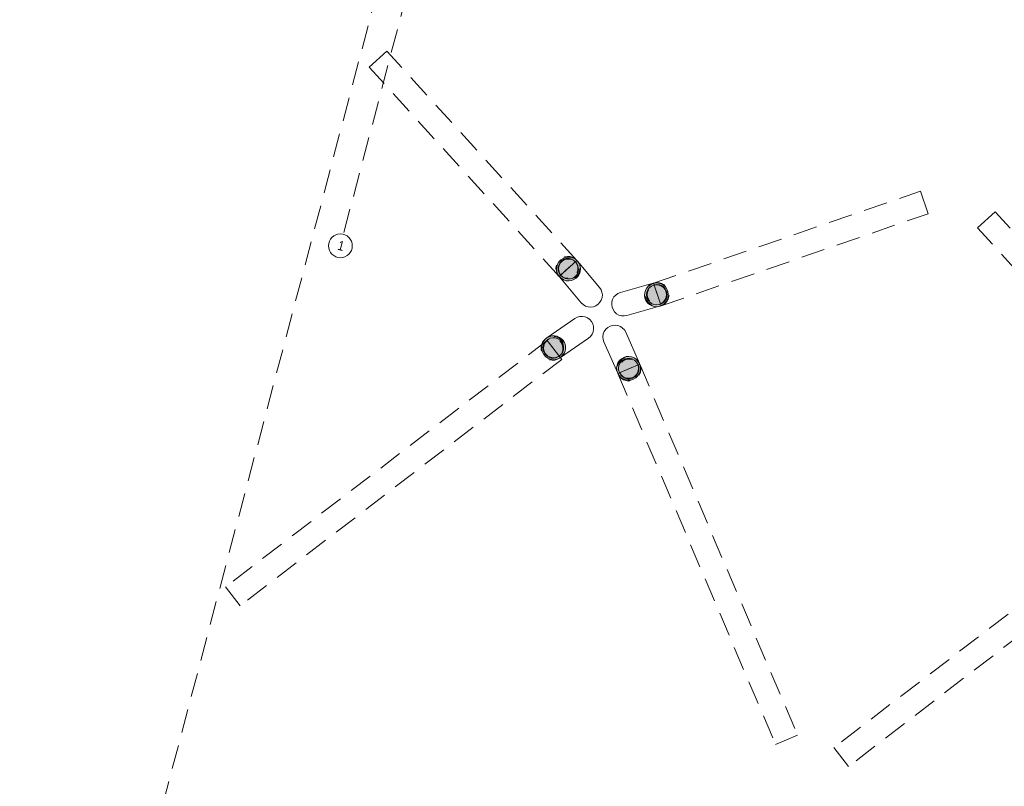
# Model space of a CAD drawing. Header units: millimetres. Extents: x -176817 to 18864955, y -12996033 to 201123.
# Tile 5 of 256: x 14539 to 24866, y 15620 to 23656. Entities that reach past the tile are written whole.
import ezdxf
from ezdxf.enums import TextEntityAlignment as Align

# ---------------------------------------------------------------- set-up
doc = ezdxf.new("R2010")
doc.units = ezdxf.units.MM
doc.header["$MEASUREMENT"] = 0
doc.linetypes.add('Przerywana', pattern=[240, 120, -120])
doc.linetypes.add('Przerywana długa', pattern=[390, 250, -140])
for name, color, linetype in [('410-K Osie', 7, 'Continuous'), ('822-IST-Brama zachodnia belki', 7, 'Continuous'), ('822-IST-Brama zachodnia słupy', 7, 'Continuous')]:
    doc.layers.add(name, color=color, linetype=linetype)
doc.styles.add('STYL_AUTOMATYCZNY_8', font='ARIALN.TTF')

# ---------------------------------------------------------------- blocks, each defined once
blk = doc.blocks.new('Słup_45_2', base_point=(20781, 20328))
at = {"layer": '822-IST-Brama zachodnia słupy', "linetype": 'Continuous', "lineweight": 0, "true_color": 0x666666}
h = blk.add_hatch(color=251, dxfattribs=at)
h.paths.add_polyline_path([(21039, 20052), (21025, 20076), (21006, 20096), (20983, 20112), (20957, 20122), (20929, 20126), (20901, 20124), (20875, 20116), (20850, 20102), (20830, 20083), (20814, 20059), (20804, 20033), (20800, 20006), (20802, 19978), (20811, 19951), (20825, 19927), (20844, 19906), (20867, 19890), (20893, 19880), (20921, 19876), (20949, 19878), (20975, 19887), (21000, 19901), (21020, 19920), (21036, 19943), (21046, 19969), (21050, 19997), (21048, 20025)])
h.paths.add_polyline_path([(21021, 20043), (21029, 20017), (21029, 19990), (21023, 19963), (21010, 19939), (20991, 19919), (20967, 19905), (20941, 19897), (20914, 19897), (20887, 19903), (20863, 19917), (20843, 19935), (20829, 19959), (20821, 19985), (20821, 20013), (20827, 20039), (20840, 20063), (20859, 20083), (20883, 20097), (20909, 20105), (20936, 20106), (20963, 20099), (20987, 20086), (21007, 20067)], flags=0)
blk.add_hatch(color=251, dxfattribs=at).paths.add_polyline_path([(21021, 20043), (21007, 20067), (20987, 20086), (20963, 20099), (20936, 20106), (20909, 20105), (20883, 20097), (20859, 20083), (20840, 20063), (20827, 20039), (20821, 20013), (20821, 19985), (20829, 19959), (20843, 19935), (20863, 19917), (20887, 19903), (20914, 19897), (20941, 19897), (20967, 19905), (20991, 19919), (21010, 19939), (21023, 19963), (21029, 19990), (21029, 20017)])
at = {"layer": '822-IST-Brama zachodnia słupy', "color": 254, "linetype": 'Continuous', "lineweight": 0, "true_color": 0xcccccc, "flags": 128}
for points in [[(20667, 20278), (20658, 20305), (20656, 20333), (20660, 20361), (20670, 20387), (20686, 20410), (20707, 20429), (20731, 20443), (20758, 20451), (20785, 20453), (20813, 20449), (20839, 20439), (20862, 20423), (20881, 20403), (20896, 20379)], [(21039, 20052), (20896, 20379)], [(20811, 19951), (20667, 20278)]]:
    blk.add_lwpolyline(points, dxfattribs=at)
for points in [[(20800, 20006), (20802, 19978), (20811, 19951), (20825, 19927), (20844, 19906), (20867, 19890), (20893, 19880), (20921, 19876), (20949, 19878), (20975, 19887), (21000, 19901), (21020, 19920), (21036, 19943), (21046, 19969), (21050, 19997), (21048, 20025), (21039, 20052), (21025, 20076), (21006, 20096), (20983, 20112), (20957, 20122), (20929, 20126), (20901, 20124), (20875, 20116), (20850, 20102), (20830, 20083), (20814, 20059), (20804, 20033)], [(20821, 19985), (20829, 19959), (20843, 19935), (20863, 19917), (20887, 19903), (20914, 19897), (20941, 19897), (20967, 19905), (20991, 19919), (21010, 19939), (21023, 19963), (21029, 19990), (21029, 20017), (21021, 20043), (21007, 20067), (20987, 20086), (20963, 20099), (20936, 20106), (20909, 20105), (20883, 20097), (20859, 20083), (20840, 20063), (20827, 20039), (20821, 20013)]]:
    blk.add_lwpolyline(points, close=True, dxfattribs=at)
at = {"layer": '822-IST-Brama zachodnia słupy', "color": 254, "linetype": 'Przerywana', "lineweight": 0, "true_color": 0xcccccc, "flags": 128}
for points in [[(21043, 20043), (21051, 20016), (21054, 19988), (21050, 19961), (21039, 19935), (21024, 19911), (21003, 19892), (20979, 19878), (20952, 19870), (20924, 19868), (20897, 19872), (20871, 19882), (20847, 19898), (20828, 19918), (20814, 19942), (20806, 19969), (20804, 19997), (20808, 20025), (20818, 20051), (20834, 20074), (20854, 20093), (20878, 20107), (20905, 20116), (20933, 20118), (20961, 20114), (20987, 20103), (21010, 20088), (21029, 20067)], [(21011, 20058), (21024, 20037), (21025, 20035), (21033, 20009), (21033, 19981), (21027, 19955), (21013, 19931), (20994, 19911), (20971, 19897), (20945, 19889), (20917, 19888), (20891, 19895), (20867, 19908), (20847, 19927), (20833, 19950), (20831, 19955), (20825, 19977), (20824, 20004), (20831, 20031), (20844, 20055), (20863, 20075), (20886, 20089), (20913, 20097), (20940, 20097), (20967, 20091), (20991, 20077)]]:
    blk.add_lwpolyline(points, close=True, dxfattribs=at)
for points in [[(20831, 19955), (21024, 20037)], [(21024, 20037), (21031, 20012)], [(21043, 20043), (21039, 20052)], [(20814, 19942), (20811, 19951)], [(20832, 19953), (20846, 19930)], [(20993, 19913), (21012, 19933)], [(21012, 19933), (21013, 19934), (21026, 19957)], [(21026, 19957), (21027, 19962), (21032, 19984)], [(21031, 20012), (21031, 20001), (21032, 19984)], [(20846, 19930), (20852, 19924), (20866, 19911)], [(20866, 19911), (20883, 19901), (20890, 19897)], [(20890, 19897), (20913, 19892), (20916, 19891)], [(20916, 19891), (20942, 19891), (20944, 19891)], [(20944, 19891), (20969, 19899), (20970, 19899)], [(20970, 19899), (20993, 19913), (20993, 19913)]]:
    blk.add_lwpolyline(points, dxfattribs=at)
blk = doc.blocks.new('Słup_46_2', base_point=(20433, 20420))
at = {"layer": '822-IST-Brama zachodnia słupy', "linetype": 'Continuous', "lineweight": 0, "true_color": 0x666666}
h = blk.add_hatch(color=251, dxfattribs=at)
h.paths.add_polyline_path([(20210, 20114), (20231, 20133), (20248, 20155), (20259, 20181), (20264, 20209), (20262, 20237), (20255, 20264), (20242, 20288), (20223, 20309), (20201, 20326), (20175, 20337), (20148, 20342), (20120, 20341), (20093, 20333), (20068, 20320), (20047, 20302), (20030, 20279), (20019, 20253), (20014, 20226), (20015, 20198), (20023, 20171), (20036, 20146), (20054, 20125), (20077, 20109), (20103, 20097), (20130, 20092), (20158, 20094), (20185, 20101)])
h.paths.add_polyline_path([(20199, 20131), (20174, 20118), (20147, 20113), (20120, 20114), (20094, 20122), (20071, 20137), (20052, 20158), (20040, 20182), (20034, 20209), (20036, 20236), (20044, 20262), (20059, 20285), (20079, 20304), (20104, 20316), (20130, 20322), (20158, 20321), (20184, 20312), (20207, 20297), (20225, 20277), (20238, 20253), (20244, 20226), (20242, 20198), (20234, 20172), (20219, 20149)], flags=0)
blk.add_hatch(color=251, dxfattribs=at).paths.add_polyline_path([(20199, 20131), (20219, 20149), (20234, 20172), (20242, 20198), (20244, 20226), (20238, 20253), (20225, 20277), (20207, 20297), (20184, 20312), (20158, 20321), (20130, 20322), (20104, 20316), (20079, 20304), (20059, 20285), (20044, 20262), (20036, 20236), (20034, 20209), (20040, 20182), (20052, 20158), (20071, 20137), (20094, 20122), (20120, 20114), (20147, 20113), (20174, 20118)])
at = {"layer": '822-IST-Brama zachodnia słupy', "color": 254, "linetype": 'Continuous', "lineweight": 0, "true_color": 0xcccccc, "flags": 128}
for points in [[(20068, 20320), (20362, 20523)], [(20362, 20523), (20387, 20536), (20414, 20544), (20442, 20545), (20469, 20540), (20495, 20529), (20518, 20512), (20536, 20491), (20549, 20467), (20557, 20440), (20558, 20412), (20553, 20384), (20542, 20358), (20525, 20336), (20504, 20317)], [(20210, 20114), (20504, 20317)]]:
    blk.add_lwpolyline(points, dxfattribs=at)
at = {"layer": '822-IST-Brama zachodnia słupy', "color": 254, "linetype": 'Przerywana', "lineweight": 0, "true_color": 0xcccccc, "flags": 128}
for points in [[(20202, 20109), (20178, 20096), (20151, 20088), (20123, 20087), (20095, 20092), (20069, 20103), (20047, 20120), (20028, 20141), (20015, 20166), (20008, 20193), (20007, 20221), (20012, 20248), (20023, 20274), (20039, 20296), (20060, 20315), (20085, 20328), (20112, 20335), (20140, 20337), (20167, 20332), (20193, 20321), (20216, 20304), (20234, 20283), (20247, 20258), (20255, 20231), (20256, 20203), (20251, 20176), (20240, 20150), (20223, 20127)], [(20197, 20131), (20191, 20126), (20167, 20113), (20140, 20107), (20112, 20109), (20086, 20117), (20063, 20132), (20045, 20152), (20032, 20177), (20027, 20203), (20028, 20231), (20036, 20257), (20038, 20259), (20051, 20280), (20072, 20298), (20096, 20311), (20123, 20317), (20150, 20315), (20176, 20307), (20199, 20292), (20218, 20272), (20230, 20247), (20236, 20220), (20235, 20193), (20226, 20167), (20211, 20144)]]:
    blk.add_lwpolyline(points, close=True, dxfattribs=at)
at = {"layer": '822-IST-Brama zachodnia słupy', "color": 254, "linetype": 'Continuous', "lineweight": 0, "true_color": 0xcccccc, "flags": 128}
for points in [[(20015, 20198), (20023, 20171), (20036, 20146), (20054, 20125), (20077, 20109), (20103, 20097), (20130, 20092), (20158, 20094), (20185, 20101), (20210, 20114), (20231, 20133), (20248, 20155), (20259, 20181), (20264, 20209), (20262, 20237), (20255, 20264), (20242, 20288), (20223, 20309), (20201, 20326), (20175, 20337), (20148, 20342), (20120, 20341), (20093, 20333), (20068, 20320), (20047, 20302), (20030, 20279), (20019, 20253), (20014, 20226)], [(20034, 20209), (20040, 20182), (20052, 20158), (20071, 20137), (20094, 20122), (20120, 20114), (20147, 20113), (20174, 20118), (20199, 20131), (20219, 20149), (20234, 20172), (20242, 20198), (20244, 20226), (20238, 20253), (20225, 20277), (20207, 20297), (20184, 20312), (20158, 20321), (20130, 20322), (20104, 20316), (20079, 20304), (20059, 20285), (20044, 20262), (20036, 20236)]]:
    blk.add_lwpolyline(points, close=True, dxfattribs=at)
at = {"layer": '822-IST-Brama zachodnia słupy', "color": 254, "linetype": 'Przerywana', "lineweight": 0, "true_color": 0xcccccc, "flags": 128}
for points in [[(20034, 20249), (20029, 20231)], [(20034, 20249), (20036, 20257)], [(20072, 20294), (20072, 20294), (20046, 20270), (20038, 20259), (20036, 20257)], [(20060, 20315), (20068, 20320)], [(20072, 20294), (20197, 20131)], [(20029, 20226), (20028, 20204), (20029, 20201), (20034, 20178), (20035, 20176), (20047, 20154), (20048, 20153), (20066, 20134), (20067, 20133), (20089, 20119), (20093, 20118), (20115, 20111), (20127, 20110), (20143, 20110), (20171, 20116), (20179, 20120), (20193, 20128)], [(20029, 20226), (20029, 20231)], [(20202, 20109), (20210, 20114)]]:
    blk.add_lwpolyline(points, dxfattribs=at)
blk = doc.blocks.new('Słup_47_2', base_point=(20525, 20768))
at = {"layer": '822-IST-Brama zachodnia słupy', "linetype": 'Continuous', "lineweight": 0, "true_color": 0x666666}
h = blk.add_hatch(color=251, dxfattribs=at)
h.paths.add_polyline_path([(20199, 20962), (20220, 20942), (20244, 20928), (20270, 20920), (20298, 20917), (20326, 20921), (20352, 20931), (20376, 20946), (20395, 20967), (20409, 20991), (20418, 21017), (20420, 21045), (20416, 21073), (20406, 21099), (20391, 21123), (20371, 21142), (20346, 21156), (20320, 21165), (20292, 21167), (20264, 21163), (20238, 21153), (20215, 21138), (20195, 21118), (20181, 21094), (20172, 21067), (20170, 21039), (20174, 21011), (20184, 20985)])
h.paths.add_polyline_path([(20215, 20975), (20200, 20998), (20192, 21024), (20190, 21051), (20196, 21078), (20209, 21102), (20227, 21123), (20251, 21137), (20277, 21146), (20304, 21147), (20331, 21141), (20355, 21128), (20375, 21110), (20390, 21087), (20398, 21060), (20400, 21033), (20394, 21006), (20381, 20982), (20363, 20962), (20340, 20947), (20313, 20939), (20286, 20938), (20259, 20943), (20235, 20956)], flags=0)
blk.add_hatch(color=251, dxfattribs=at).paths.add_polyline_path([(20215, 20975), (20235, 20956), (20259, 20943), (20286, 20938), (20313, 20939), (20340, 20947), (20363, 20962), (20381, 20982), (20394, 21006), (20400, 21033), (20398, 21060), (20390, 21087), (20375, 21110), (20355, 21128), (20331, 21141), (20304, 21147), (20277, 21146), (20251, 21137), (20227, 21123), (20209, 21102), (20196, 21078), (20190, 21051), (20192, 21024), (20200, 20998)])
at = {"layer": '822-IST-Brama zachodnia słupy', "color": 254, "linetype": 'Przerywana', "lineweight": 0, "true_color": 0xcccccc, "flags": 128}
for points in [[(20193, 20969), (20178, 20992), (20168, 21018), (20164, 21046), (20167, 21074), (20175, 21101), (20189, 21125), (20209, 21145), (20232, 21161), (20258, 21170), (20286, 21174), (20314, 21172), (20340, 21163), (20365, 21149), (20385, 21130), (20400, 21106), (20410, 21080), (20414, 21052), (20412, 21024), (20403, 20998), (20389, 20974), (20370, 20953), (20346, 20938), (20320, 20928), (20292, 20924), (20264, 20927), (20238, 20935), (20214, 20950)], [(20370, 21117), (20384, 21094), (20393, 21067), (20394, 21040), (20388, 21013), (20375, 20989), (20357, 20969), (20334, 20954), (20307, 20946), (20280, 20945), (20253, 20951), (20229, 20963), (20212, 20979), (20209, 20982), (20194, 21005), (20186, 21031), (20184, 21058), (20190, 21085), (20203, 21109), (20222, 21130), (20245, 21144), (20271, 21153), (20298, 21154), (20325, 21148), (20349, 21135), (20366, 21120)]]:
    blk.add_lwpolyline(points, close=True, dxfattribs=at)
at = {"layer": '822-IST-Brama zachodnia słupy', "color": 254, "linetype": 'Continuous', "lineweight": 0, "true_color": 0xcccccc, "flags": 128}
for points in [[(20174, 21011), (20184, 20985), (20199, 20962), (20220, 20942), (20244, 20928), (20270, 20920), (20298, 20917), (20326, 20921), (20352, 20931), (20376, 20946), (20395, 20967), (20409, 20991), (20418, 21017), (20420, 21045), (20416, 21073), (20406, 21099), (20391, 21123), (20371, 21142), (20346, 21156), (20320, 21165), (20292, 21167), (20264, 21163), (20238, 21153), (20215, 21138), (20195, 21118), (20181, 21094), (20172, 21067), (20170, 21039)], [(20192, 21024), (20200, 20998), (20215, 20975), (20235, 20956), (20259, 20943), (20286, 20938), (20313, 20939), (20340, 20947), (20363, 20962), (20381, 20982), (20394, 21006), (20400, 21033), (20398, 21060), (20390, 21087), (20375, 21110), (20355, 21128), (20331, 21141), (20304, 21147), (20277, 21146), (20251, 21137), (20227, 21123), (20209, 21102), (20196, 21078), (20190, 21051)]]:
    blk.add_lwpolyline(points, close=True, dxfattribs=at)
at = {"layer": '822-IST-Brama zachodnia słupy', "color": 254, "linetype": 'Przerywana', "lineweight": 0, "true_color": 0xcccccc, "flags": 128}
for points in [[(20186, 21057), (20191, 21077), (20192, 21083), (20203, 21103), (20205, 21108), (20221, 21125), (20223, 21128), (20244, 21141), (20246, 21142), (20271, 21150), (20272, 21151), (20300, 21152)], [(20212, 20979), (20366, 21120)], [(20300, 21152), (20301, 21152), (20327, 21146)], [(20327, 21146), (20339, 21139), (20351, 21133)], [(20366, 21119), (20351, 21133)], [(20385, 21130), (20391, 21123)], [(20186, 21057), (20187, 21046), (20187, 21029)], [(20187, 21029), (20194, 21009), (20196, 21003)], [(20193, 20969), (20199, 20962)], [(20196, 21003), (20210, 20981)]]:
    blk.add_lwpolyline(points, dxfattribs=at)
at = {"layer": '822-IST-Brama zachodnia słupy', "color": 254, "linetype": 'Continuous', "lineweight": 0, "true_color": 0xcccccc, "flags": 128}
for points in [[(20391, 21123), (20621, 20849)], [(20199, 20962), (20429, 20688)], [(20621, 20849), (20636, 20825), (20646, 20799), (20650, 20771), (20647, 20744), (20639, 20717), (20625, 20693), (20605, 20673), (20582, 20657), (20556, 20647), (20528, 20643), (20500, 20646), (20474, 20654), (20449, 20669), (20429, 20688)]]:
    blk.add_lwpolyline(points, dxfattribs=at)
blk = doc.blocks.new('Słup_48_2', base_point=(20873, 20677))
at = {"layer": '822-IST-Brama zachodnia słupy', "linetype": 'Continuous', "lineweight": 0, "true_color": 0x666666}
h = blk.add_hatch(color=251, dxfattribs=at)
h.paths.add_polyline_path([(21183, 20893), (21157, 20883), (21134, 20867), (21116, 20846), (21102, 20822), (21094, 20795), (21092, 20767), (21097, 20739), (21107, 20713), (21123, 20690), (21144, 20672), (21168, 20658), (21195, 20650), (21223, 20648), (21251, 20653), (21277, 20663), (21300, 20679), (21319, 20700), (21332, 20725), (21340, 20751), (21342, 20779), (21338, 20807), (21327, 20833), (21311, 20856), (21290, 20875), (21266, 20888), (21239, 20896), (21211, 20898)])
h.paths.add_polyline_path([(21189, 20874), (21216, 20878), (21243, 20875), (21269, 20865), (21291, 20848), (21308, 20827), (21318, 20802), (21322, 20774), (21319, 20747), (21309, 20722), (21292, 20700), (21271, 20683), (21246, 20672), (21218, 20668), (21191, 20671), (21166, 20682), (21144, 20698), (21127, 20720), (21116, 20745), (21112, 20772), (21115, 20799), (21126, 20825), (21142, 20846), (21164, 20863)], flags=0)
blk.add_hatch(color=251, dxfattribs=at).paths.add_polyline_path([(21189, 20874), (21164, 20863), (21142, 20846), (21126, 20825), (21115, 20799), (21112, 20772), (21116, 20745), (21127, 20720), (21144, 20698), (21166, 20682), (21191, 20671), (21218, 20668), (21246, 20672), (21271, 20683), (21292, 20700), (21309, 20722), (21319, 20747), (21322, 20774), (21318, 20802), (21308, 20827), (21291, 20848), (21269, 20865), (21243, 20875), (21216, 20878)])
at = {"layer": '822-IST-Brama zachodnia słupy', "color": 254, "linetype": 'Continuous', "lineweight": 0, "true_color": 0xcccccc, "flags": 128}
for points in [[(21183, 20893), (20839, 20797)], [(20907, 20556), (20879, 20552), (20851, 20553), (20824, 20561), (20800, 20575), (20779, 20594), (20763, 20617), (20753, 20643), (20748, 20670), (20750, 20698), (20758, 20725), (20771, 20750), (20790, 20770), (20813, 20786), (20839, 20797)], [(21251, 20653), (20907, 20556)]]:
    blk.add_lwpolyline(points, dxfattribs=at)
for points in [[(21092, 20767), (21097, 20739), (21107, 20713), (21123, 20690), (21144, 20672), (21168, 20658), (21195, 20650), (21223, 20648), (21251, 20653), (21277, 20663), (21300, 20679), (21319, 20700), (21332, 20725), (21340, 20751), (21342, 20779), (21338, 20807), (21327, 20833), (21311, 20856), (21290, 20875), (21266, 20888), (21239, 20896), (21211, 20898), (21183, 20893), (21157, 20883), (21134, 20867), (21116, 20846), (21102, 20822), (21094, 20795)], [(21112, 20772), (21116, 20745), (21127, 20720), (21144, 20698), (21166, 20682), (21191, 20671), (21218, 20668), (21246, 20672), (21271, 20683), (21292, 20700), (21309, 20722), (21319, 20747), (21322, 20774), (21318, 20802), (21308, 20827), (21291, 20848), (21269, 20865), (21243, 20875), (21216, 20878), (21189, 20874), (21164, 20863), (21142, 20846), (21126, 20825), (21115, 20799)]]:
    blk.add_lwpolyline(points, close=True, dxfattribs=at)
at = {"layer": '822-IST-Brama zachodnia słupy', "color": 254, "linetype": 'Przerywana', "lineweight": 0, "true_color": 0xcccccc, "flags": 128}
for points in [[(21192, 20896), (21220, 20900), (21248, 20899), (21275, 20891), (21299, 20877), (21320, 20858), (21336, 20835), (21346, 20809), (21351, 20782), (21349, 20754), (21341, 20727), (21328, 20703), (21309, 20682), (21286, 20666), (21260, 20655), (21232, 20651), (21204, 20653), (21177, 20660), (21153, 20674), (21132, 20693), (21116, 20716), (21106, 20742), (21101, 20769), (21103, 20797), (21111, 20824), (21125, 20849), (21143, 20869), (21166, 20885)], [(21172, 20866), (21192, 20874), (21198, 20877), (21225, 20881), (21252, 20877), (21278, 20867), (21299, 20851), (21316, 20829), (21327, 20804), (21331, 20777), (21328, 20750), (21318, 20724), (21301, 20702), (21280, 20685), (21260, 20677), (21254, 20675), (21227, 20671), (21200, 20674), (21175, 20684), (21153, 20700), (21136, 20722), (21125, 20747), (21121, 20774), (21124, 20802), (21134, 20827), (21151, 20849)]]:
    blk.add_lwpolyline(points, close=True, dxfattribs=at)
for points in [[(21192, 20896), (21183, 20893)], [(21192, 20874), (21260, 20677)], [(21196, 20876), (21222, 20880)], [(21250, 20877), (21227, 20879), (21222, 20880)], [(21275, 20867), (21264, 20871), (21250, 20877)], [(21275, 20867), (21290, 20855), (21297, 20850), (21310, 20834), (21314, 20829), (21322, 20809), (21325, 20803), (21328, 20781), (21329, 20776), (21326, 20753), (21325, 20749)], [(21260, 20655), (21251, 20653)], [(21260, 20677), (21277, 20685)], [(21277, 20685), (21289, 20694), (21299, 20702)], [(21299, 20702), (21315, 20724)], [(21315, 20724), (21315, 20724), (21325, 20749)]]:
    blk.add_lwpolyline(points, dxfattribs=at)
blk = doc.blocks.new('Belka_35_2', base_point=(20148, 20195))
at = {"layer": '822-IST-Brama zachodnia belki', "color": 254, "linetype": 'Przerywana długa', "lineweight": 0, "true_color": 0xcccccc}
for p, q in [((20072, 20294), (16698, 17711)), ((20072, 20294), (20224, 20096)), ((20224, 20096), (16850, 17512)), ((16698, 17711), (16850, 17512))]:
    blk.add_line(p, q, dxfattribs=at)
blk = doc.blocks.new('Belka_36_2', base_point=(20927, 19996))
at = {"layer": '822-IST-Brama zachodnia belki', "color": 254, "linetype": 'Przerywana długa', "lineweight": 0, "true_color": 0xcccccc}
for p, q in [((20812, 19947), (21042, 20045)), ((21042, 20045), (22697, 16156)), ((20812, 19947), (22467, 16058)), ((22467, 16058), (22697, 16156))]:
    blk.add_line(p, q, dxfattribs=at)
blk = doc.blocks.new('Belka_37_2', base_point=(21226, 20776))
at = {"layer": '822-IST-Brama zachodnia belki', "color": 254, "linetype": 'Przerywana długa', "lineweight": 0, "true_color": 0xcccccc}
for p, q in [((21185, 20894), (23987, 21859)), ((24068, 21623), (23987, 21859)), ((21267, 20657), (24068, 21623)), ((21267, 20657), (21185, 20894))]:
    blk.add_line(p, q, dxfattribs=at)
blk = doc.blocks.new('Belka_38_2', base_point=(20289, 21049))
at = {"layer": '822-IST-Brama zachodnia belki', "color": 254, "linetype": 'Przerywana długa', "lineweight": 0, "true_color": 0xcccccc}
for p, q in [((18390, 23326), (18205, 23158)), ((20382, 21133), (18390, 23326)), ((20197, 20965), (18205, 23158)), ((20382, 21133), (20197, 20965))]:
    blk.add_line(p, q, dxfattribs=at)
blk = doc.blocks.new('Belka_39_2', base_point=(26530, 18511))
at = {"layer": '822-IST-Brama zachodnia belki', "color": 254, "linetype": 'Przerywana długa', "lineweight": 0, "true_color": 0xcccccc}
for p, q in [((26454, 18610), (23079, 16027)), ((26454, 18610), (26606, 18412)), ((26606, 18412), (23231, 15828)), ((23079, 16027), (23231, 15828))]:
    blk.add_line(p, q, dxfattribs=at)
blk = doc.blocks.new('Belka_42_2', base_point=(26671, 19365))
at = {"layer": '822-IST-Brama zachodnia belki', "color": 254, "linetype": 'Przerywana długa', "lineweight": 0, "true_color": 0xcccccc}
for p, q in [((24771, 21642), (24586, 21474)), ((26763, 19449), (24771, 21642)), ((26578, 19281), (24586, 21474)), ((26763, 19449), (26578, 19281))]:
    blk.add_line(p, q, dxfattribs=at)
blk = doc.blocks.new('Belka_237_2', base_point=(27132, 6421))
at = {"layer": '822-IST-Brama zachodnia belki', "color": 254, "linetype": 'Przerywana długa', "lineweight": 0, "true_color": 0xcccccc}
blk.add_line((18691, 25476), (14539, 9742), dxfattribs=at)
blk = doc.blocks.new('Standardowy znacznik osi[632]_2', base_point=(40489, 106885))
at = {"layer": '410-K Osie', "color": 5, "linetype": 'Przerywana długa', "lineweight": 0}
blk.add_line((18699, 24308), (17934, 21407), dxfattribs=at)
at = {"layer": '410-K Osie', "color": 5, "linetype": 'Continuous', "lineweight": 0}
blk.add_circle((17902, 21286), 125, dxfattribs=at)
at = {"layer": '410-K Osie', "color": 7, "lineweight": 0, "style": 'STYL_AUTOMATYCZNY_8'}
for tag, p in [('AC_MarkerText_1_0', (40542, 107055)), ('AC_MarkerText_1_1', (17923, 21335))]:
    blk.add_attdef(tag, text='', height=100, rotation=345.218, dxfattribs=at).set_placement(p, align=Align.TOP_CENTER)

msp = doc.modelspace()

# ---------------------------------------------------------------- block references
at = {"layer": '410-K Osie', "color": 5, "linetype": 'Continuous', "lineweight": 0}
ref = msp.add_blockref('Standardowy znacznik osi[632]_2', (40489.21, 106885.25), dxfattribs=at)
ref.add_attrib('AC_MarkerText_1_1', '1', dxfattribs={"color": 7, "lineweight": 0, "height": 100, "rotation": 345.218034, "style": 'STYL_AUTOMATYCZNY_8'}).set_placement((17922.84, 21335.11), align=Align.TOP_CENTER)
at = {"layer": '822-IST-Brama zachodnia belki', "color": 254, "lineweight": 0, "true_color": 0xcccccc}
for name, p in [('Belka_237_2', (27132, 6421.26)), ('Belka_38_2', (20289.13, 21049.23)), ('Belka_37_2', (21226.04, 20775.62)), ('Belka_42_2', (26670.69, 19365.29)), ('Belka_35_2', (20148.29, 20194.83)), ('Belka_36_2', (20927.42, 19995.73)), ('Belka_39_2', (26529.85, 18510.9))]:
    msp.add_blockref(name, p, dxfattribs=at)
at = {"layer": '822-IST-Brama zachodnia słupy', "color": 254, "lineweight": 0, "true_color": 0xcccccc}
for name, p in [('Słup_47_2', (20524.9, 20768.38)), ('Słup_48_2', (20872.99, 20676.52)), ('Słup_46_2', (20433.05, 20420.29)), ('Słup_45_2', (20781.14, 20328.44))]:
    msp.add_blockref(name, p, dxfattribs=at)

doc.saveas('drawing.dxf')
